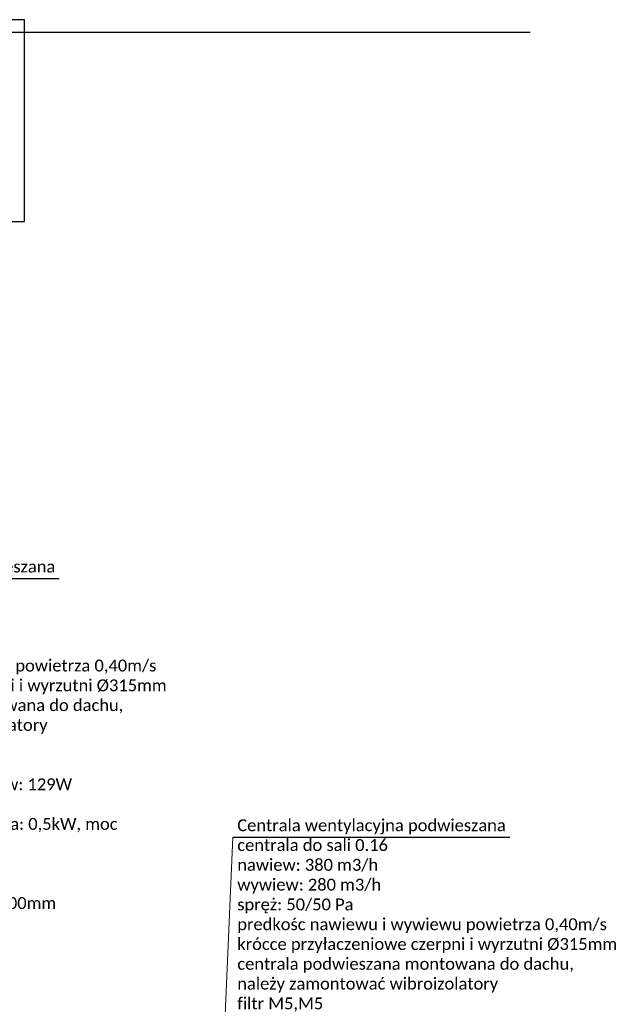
# Model space of a CAD drawing. Header units: millimetres. Extents: x -40063 to 512011, y 350190 to 687060.
# Tile 224 of 256: x 169329 to 178321, y 672136 to 687060. Entities that reach past the tile are written whole.
import ezdxf

# ---------------------------------------------------------------- set-up
doc = ezdxf.new("R2010")
doc.units = ezdxf.units.MM
doc.layers.add('_IS_WM_OPIS', color=7, linetype='Continuous', lineweight=9)
doc.layers.add('FLUID-N1', color=7, linetype='Continuous')
doc.layers.add('IS_WM_OPIS', color=7, linetype='Continuous')
doc.styles.get("Standard").update_dxf_attribs({"font": 'arial.ttf'})

msp = doc.modelspace()

# ---------------------------------------------------------------- linework, layer by layer
at = {"layer": '_IS_WM_OPIS', "color": 7}
msp.add_lwpolyline([(172561.49803, 674669.76375), (172110.58286, 664255.35543)], dxfattribs=at)
at = {"layer": 'FLUID-N1'}
for p, q in [((169399.79547, 687060), (143999.83328, 687060)), ((169399.79547, 684000), (169399.79547, 687060)), ((167900, 686870), (177073.94046, 686870)), ((144800, 684000), (169399.79547, 684000))]:
    msp.add_line(p, q, dxfattribs=at)
at = {"layer": 'IS_WM_OPIS', "color": 6}
for points in [[(165726.09069, 678590.89805), (169928.43175, 678590.89805)], [(172561.49803, 674669.76375), (176763.83908, 674669.76375)]]:
    msp.add_lwpolyline(points, dxfattribs=at)

# ---------------------------------------------------------------- texts
at = {"layer": 'IS_WM_OPIS', "char_height": 179.9999966, "width": 5935.9201341, "attachment_point": 1, "rotation": 0.000000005}
for s, insert in [('\\fCalibri|b0|i0|c238;Centrala wentylacyjna podwieszana\\Pcentrala do sali 0.18\\Pnawiew: 460 m3/h\\Pwywiew: 460 m3/h\\Pspręż: 50/50 Pa\\Ppredkośc nawiewu i wywiewu powietrza 0,40m/s\\Pkrócce przyłaczeniowe czerpni i wyrzutni %%C315mm\\Pcentrala podwieszana montowana do dachu,\\Pnależy zamontować wibroizolatory\\Pfiltr M5,M5\\Pwymiennik przeciwpradowy\\Pmoc elektryczna wentylatorów: 129W\\Pzasilanie: 230V/1F/50Hz\\Pmoc nagrzewnicy obliczeniowa: 0,5kW, moc maksymalna 2,0kW\\Pmoc akustyczna: 33,2 dB(A)\\Pmasa: 205kg \\Pwymiary lxhxw: 2000x500x1000mm\\Pspód 2,53m\\P\\P', (165795.06509, 678860.99262)), ('\\fCalibri|b0|i0|c238;Centrala wentylacyjna podwieszana\\Pcentrala do sali 0.16\\Pnawiew: 380 m3/h\\Pwywiew: 280 m3/h\\Pspręż: 50/50 Pa\\Ppredkośc nawiewu i wywiewu powietrza 0,40m/s\\Pkrócce przyłaczeniowe czerpni i wyrzutni %%C315mm\\Pcentrala podwieszana montowana do dachu,\\Pnależy zamontować wibroizolatory\\Pfiltr M5,M5\\Pwymiennik przeciwpradowy\\Pmoc elektryczna wentylatorów: 129W\\Pzasilanie: 230V/1F/50Hz\\Pmoc nagrzewnicy obliczeniowa: 0,5kW, moc maksymalna 2,0kW\\Pmoc akustyczna: 33,2 dB(A)\\Pmasa: 205kg \\Pwymiary lxhxw: 2000x500x1000mm\\Pspód centrali 2,62m\\P\\P', (172630.47243, 674939.85832))]:
    msp.add_mtext(s, dxfattribs=dict(at, insert=insert))

doc.saveas('drawing.dxf')
